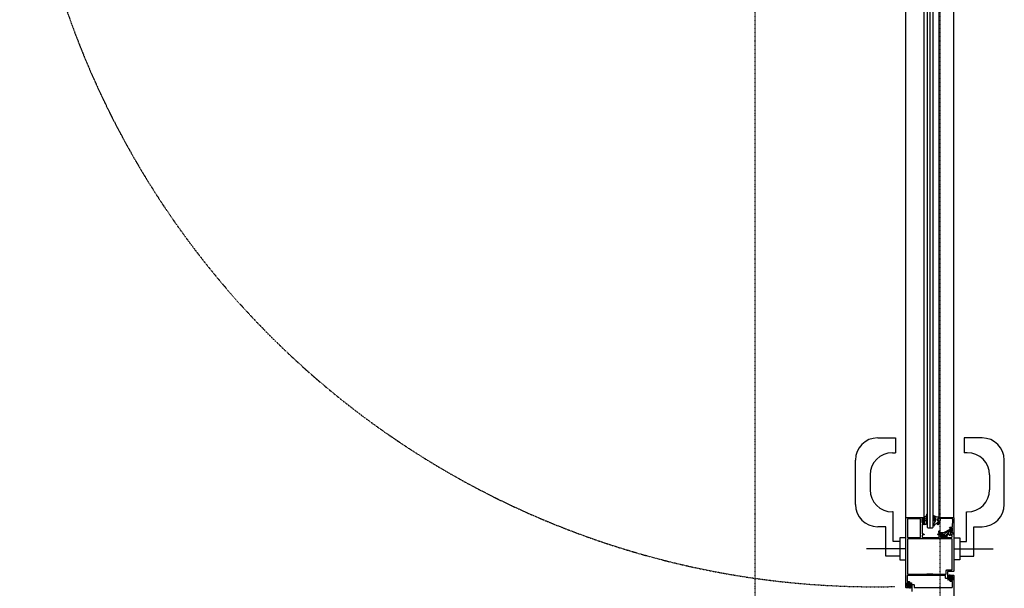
# Model space of a CAD drawing. Header units: millimetres. Extents: x -4577 to 1032787, y -66234 to 201209.
# Tile 198 of 256: x 2127 to 3459, y -4021 to -3252. Entities that reach past the tile are written whole.
import ezdxf

# ---------------------------------------------------------------- set-up
doc = ezdxf.new("R2010")
doc.units = ezdxf.units.MM
for name, pattern in [('510_5_2OG_ELT_1004$0$11-07-22_DS_2OG$0$AUSGEZOGEN', [0]), ('510_5_2OG_ELT_1004$0$11-07-22_DS_2OG$0$VERDECKT2_S15', [0.025, 0, -0.025]), ('510_5_2OG_ELT_1004$0$11-07-22_DS_2OG$0$VERDECKT2_S2', [0.17, 0.1, -0.07])]:
    doc.linetypes.add(name, pattern=pattern)
for name, color, linetype in [('510_5_2OG_ELT_1004$0$11-07-22_DS_2OG$0$GLASS', 8, '510_5_2OG_ELT_1004$0$11-07-22_DS_2OG$0$AUSGEZOGEN'), ('510_5_2OG_ELT_1004$0$11-07-22_DS_2OG$0$Nichttragende_Bauteile', 8, '510_5_2OG_ELT_1004$0$11-07-22_DS_2OG$0$AUSGEZOGEN'), ('510_5_2OG_ELT_1004$0$11-07-22_DS_2OG$0$S03_AL_Kontur', 8, '510_5_2OG_ELT_1004$0$11-07-22_DS_2OG$0$AUSGEZOGEN'), ('510_5_2OG_ELT_1004$0$11-07-22_DS_2OG$0$S15_Glas_Kontur', 8, '510_5_2OG_ELT_1004$0$11-07-22_DS_2OG$0$AUSGEZOGEN'), ('510_5_2OG_ELT_1004$0$11-07-22_DS_2OG$0$S32_Folie_Kontur', 8, '510_5_2OG_ELT_1004$0$11-07-22_DS_2OG$0$AUSGEZOGEN'), ('510_5_2OG_ELT_1004$0$11-07-22_DS_2OG$0$Tragende_Bauteile', 8, '510_5_2OG_ELT_1004$0$11-07-22_DS_2OG$0$AUSGEZOGEN')]:
    doc.layers.add(name, color=color, linetype=linetype)

# ---------------------------------------------------------------- blocks, each defined once
blk = doc.blocks.new('510_5_2OG_ELT_1004')
at = {"linetype": '510_5_2OG_ELT_1004$0$11-07-22_DS_2OG$0$AUSGEZOGEN'}
for points in [[(3325.9, -4020), (3325.4, -4019.5), (3325.4, -3925.5), (3325.9, -3925), (3349.9, -3925), (3350.4, -3925.5), (3350.4, -3926.8), (3349.9, -3927.3), (3349.4, -3927.3), (3349.4, -3926.3), (3347.9, -3926.3), (3346.9, -3927.3), (3346.9, -3931.3), (3347.9, -3932.3), (3349.4, -3932.3), (3349.4, -3931.3), (3349.9, -3931.3), (3350.4, -3931.8), (3350.4, -3934.6)], [(3328.1, -3927), (3327.6, -3927.5), (3327.6, -3951.5), (3328.1, -3952), (3344.9, -3952), (3345.4, -3951.5), (3345.4, -3927.5), (3344.9, -3927), (3328.1, -3927)], [(3368.7, -3926.8), (3368.5, -3926.8), (3368.3, -3927.1), (3368.5, -3926.8), (3368.7, -3926.8), (3369.6, -3926.9), (3369.9, -3926.7), (3370.2, -3925.2), (3370, -3924.9), (3369.7, -3924.8), (3368.2, -3924.6), (3367.2, -3924.5), (3366.6, -3924.4), (3366.1, -3924.2), (3365.6, -3923.9), (3365.1, -3923.6), (3364.7, -3923.2), (3363.3, -3923), (3362.7, -3924.1), (3362.6, -3925.8), (3362.8, -3926.7), (3363.5, -3929.2), (3364.5, -3929.9), (3364.7, -3929.9), (3365.3, -3930.3), (3365.1, -3930.9), (3364.6, -3931.4), (3364.1, -3932), (3363.7, -3932.7), (3363.4, -3933.4), (3363.1, -3934.1)], [(3370, -3930), (3370, -3929.7), (3369.8, -3929.6), (3368.6, -3929.6), (3368.3, -3929.3), (3368.3, -3927.1)], [(3350.4, -3934.6), (3349.7, -3935.1), (3349.2, -3934.6), (3349.2, -3934.1), (3348.7, -3933.6), (3347.9, -3933.6), (3347.4, -3934.1), (3347.4, -3946.7), (3347.9, -3947.2), (3349.5, -3947.2), (3350.4, -3948.1), (3350.4, -3948.7), (3347.9, -3948.7), (3347.4, -3949.2), (3347.4, -3951.5), (3347.9, -3952), (3370.2, -3952), (3370.7, -3951.5), (3370.7, -3949.2), (3370.2, -3948.7), (3369.2, -3948.7), (3368.7, -3948.2), (3368.7, -3947.7), (3369.2, -3947.2), (3374.9, -3947.2), (3375.9, -3948.2), (3375.9, -3948.7), (3373.4, -3948.7), (3372.4, -3949.7), (3372.4, -3951), (3373.4, -3952), (3380.4, -3952), (3381.4, -3952), (3387.2, -3952)], [(3362.7, -3935.3), (3362.7, -3936.2), (3363.3, -3936.7), (3363.9, -3936.4), (3364.3, -3935.6), (3364.8, -3934.9), (3365.3, -3934.3), (3365.9, -3933.7), (3366.5, -3933.1)], [(3363.1, -3934.1), (3362.8, -3934.8), (3362.7, -3935.3)], [(3366.5, -3933.1), (3367.2, -3932.6), (3367.9, -3932.2), (3368.2, -3932), (3368.9, -3931.3), (3369.6, -3930.6), (3370, -3930)], [(3376.3, -3945.6), (3372.7, -3945.6), (3371.2, -3945.1), (3370.5, -3943.7), (3370, -3943.6), (3369.7, -3943.8), (3369.5, -3944.2), (3369.5, -3944.6), (3369.7, -3945.1), (3370.5, -3946.3), (3370.9, -3946.6), (3372.5, -3947.1), (3373.2, -3946.8), (3375.1, -3946.8), (3376.1, -3947.8), (3376.1, -3949), (3375.3, -3948.9), (3374, -3949.1), (3373.4, -3950.2), (3373.4, -3950.7), (3373.7, -3951.5), (3374.5, -3951.7), (3381, -3951.7), (3381.4, -3950.9), (3381.3, -3950.6), (3380.8, -3950.1), (3380.6, -3950), (3380.5, -3950.1), (3380.5, -3950.4), (3380.9, -3950.8), (3380.9, -3951.2), (3380.7, -3951.3), (3376.4, -3951.3), (3376.3, -3951.1), (3376.1, -3950.9), (3374.9, -3950.9), (3374.4, -3950.5), (3374.5, -3949.9), (3374.9, -3949.8), (3376.4, -3949.8), (3377.3, -3949.2), (3378.3, -3946.6), (3379, -3945.7), (3382.3, -3943.7), (3382.9, -3943.9), (3383.2, -3944.3), (3383.5, -3944.3), (3384, -3944), (3384, -3943.8), (3383.8, -3943.3), (3384, -3942.8), (3386.8, -3941.2), (3387, -3941.3), (3387, -3941.5), (3386.6, -3943.1), (3386.7, -3943.5), (3386.9, -3943.6), (3387.4, -3943.3), (3388.2, -3940.4), (3388.2, -3940.2), (3387.7, -3939.8), (3385.7, -3939.9), (3385.7, -3940.7), (3376.3, -3945.6)], [(3328.1, -3953.8), (3327.6, -3954.3), (3327.6, -4001)], [(3385.9, -3948.7), (3385.9, -3948.1), (3387, -3947), (3390.4, -3947), (3390.4, -3997.5), (3389.9, -3998), (3381.9, -3998), (3381.9, -4006), (3381.3, -4007.2), (3380.4, -4007.5), (3379.4, -4007.5), (3378.9, -4007), (3378.9, -4003.5), (3358.4, -4003.5), (3357.4, -4003.5), (3327.9, -4003.5)], [(3387.7, -3996), (3388.2, -3995.5), (3388.2, -3954.3), (3387.7, -3953.8), (3328.1, -3953.8)], [(3387.2, -3952), (3388.2, -3951), (3388.2, -3949.7), (3387.2, -3948.7), (3385.9, -3948.7)], [(3333.9, -4025), (3333.9, -4017), (3334.5, -4015.9), (3335.4, -4015.5), (3336.4, -4015.5), (3336.9, -4016), (3336.9, -4019.5), (3357.4, -4019.5), (3358.4, -4019.5), (3387.9, -4019.5), (3388.4, -4019), (3388.4, -4012.1), (3387.9, -4011.6), (3385.9, -4011.6), (3385.4, -4011.1), (3385.4, -4009.8), (3385.9, -4009.3), (3386.4, -4009.3), (3386.4, -4010.3), (3387.9, -4010.3), (3388.9, -4009.3), (3388.9, -4005.3), (3387.9, -4004.3), (3386.4, -4004.3), (3386.4, -4005.3), (3385.9, -4005.3), (3385.4, -4004.8), (3385.4, -4003.5), (3385.9, -4003), (3389.9, -4003), (3390.4, -4003.5), (3390.4, -4069)], [(3327.9, -4003.5), (3327.4, -4004), (3327.4, -4010.9), (3327.9, -4011.4), (3329.9, -4011.4), (3330.4, -4011.9), (3330.4, -4013.2), (3329.9, -4013.7), (3329.4, -4013.7), (3329.4, -4012.7), (3327.9, -4012.7), (3326.9, -4013.7), (3326.9, -4017.7), (3327.9, -4018.7), (3329.4, -4018.7), (3329.4, -4017.7), (3329.9, -4017.7), (3330.4, -4018.2), (3330.4, -4019.5), (3329.9, -4020), (3325.9, -4020)], [(3327.6, -4001), (3328.1, -4001.5), (3353.9, -4001.5), (3354.4, -4001), (3361.4, -4001), (3361.9, -4001.5), (3379.4, -4001.5), (3379.9, -4001), (3379.9, -3997), (3380.9, -3996), (3387.7, -3996)]]:
    blk.add_lwpolyline(points, dxfattribs=at)
for points in [[(3351.3, -3924.3), (3350.2, -3924.4), (3349.8, -3924.8), (3350.7, -3924.8), (3350.7, -3926.7), (3351.2, -3927), (3351.2, -3927.3), (3350.7, -3927.7), (3349.4, -3927.7), (3349.1, -3927.4), (3349.1, -3927.3), (3348.9, -3927), (3348.6, -3927.1), (3347.6, -3928.1), (3347.4, -3928.5), (3347.4, -3930.1), (3347.6, -3930.5), (3348.6, -3931.5), (3348.8, -3931.6), (3349, -3931.5), (3349.2, -3931), (3349.4, -3930.9), (3350.7, -3930.9), (3351.2, -3931.2), (3351.2, -3931.5), (3350.7, -3931.9), (3350.7, -3934), (3351, -3934.3), (3353, -3934.3), (3354, -3933.6), (3354.2, -3933.3), (3354, -3932.9), (3353.2, -3932.6), (3353, -3932.3), (3353.2, -3931.9), (3354, -3931.6), (3354.2, -3931.3), (3354, -3930.9), (3353.2, -3930.6), (3353, -3930.3), (3353.2, -3929.9), (3354, -3929.6), (3354.2, -3929.3), (3354, -3928.9), (3353.2, -3928.6), (3353, -3928.3), (3353.2, -3927.9), (3354, -3927.6), (3354.2, -3927.3), (3353.9, -3926.9), (3353.1, -3926.9), (3352.6, -3926.4), (3353.7, -3925.1), (3354.2, -3923.9), (3354.2, -3921.3), (3353.8, -3920.8), (3353.6, -3920.9), (3353.4, -3921.3), (3353.3, -3922.2), (3353.1, -3923), (3351.8, -3924.2), (3351.3, -3924.3)], [(3351.5, -3929.6), (3351, -3930.1), (3349.1, -3930.1), (3348.6, -3929.6), (3348.6, -3929), (3349.1, -3928.5), (3351, -3928.5), (3351.5, -3929), (3351.5, -3929.6)], [(3366, -3927), (3365.8, -3926.4), (3365.6, -3926.3), (3365.2, -3925.9), (3364.9, -3925.5), (3364.7, -3925), (3364.5, -3924.6), (3364.3, -3924.1), (3363.9, -3923.6), (3363.7, -3923.6), (3363.4, -3924.2), (3363.5, -3925.3), (3363.6, -3925.8), (3364.5, -3928.1), (3365.1, -3928.7), (3365.8, -3928.5), (3366, -3927.9), (3366, -3927)], [(3390.4, -3942), (3390.4, -3946.5), (3389.4, -3946.5), (3389.4, -3946.4), (3389, -3945.9), (3386.4, -3945.2), (3385.4, -3945.5), (3385.2, -3946.3), (3385.4, -3949.1), (3385.3, -3949.2), (3384.4, -3949.2), (3383.9, -3948.8), (3383.8, -3947.5), (3383.4, -3947.1), (3382.9, -3947.2), (3379.9, -3950.2), (3379.9, -3950.4), (3380.4, -3950.9), (3380.3, -3951), (3377, -3951), (3376.2, -3950.6), (3375.2, -3950.6), (3375, -3950.6), (3374.9, -3950.4), (3375, -3950.2), (3375.2, -3950.1), (3377.1, -3950.1), (3377.6, -3950.1), (3378.1, -3950), (3378.5, -3949.7), (3378.9, -3949.4), (3384.4, -3943.9), (3385.8, -3943.5), (3387.8, -3944.1), (3388.3, -3943.9), (3388.4, -3943.6), (3388.4, -3940), (3387.9, -3939.5), (3385.5, -3939.5), (3385.5, -3940.1), (3384.9, -3939.8), (3384.4, -3939), (3385.1, -3938.2), (3387.9, -3938.2), (3388.4, -3937.8), (3388.8, -3928.1), (3388.4, -3927), (3387.3, -3926.5), (3372.4, -3926.5), (3371.9, -3927), (3371.9, -3928.6), (3371.9, -3928.7), (3369.7, -3934.7), (3368.9, -3935), (3368.4, -3934.6), (3368.4, -3934.4), (3370.1, -3929.7), (3370.2, -3929.5), (3369.7, -3929), (3368.9, -3929), (3368.4, -3928.5), (3368.4, -3927.5), (3368.9, -3927), (3369.9, -3927), (3370.4, -3926.5), (3370.4, -3925.5), (3370.9, -3925), (3389.9, -3925), (3390.4, -3925.5), (3390.4, -3942)], [(3387.9, -4008.9), (3387.9, -4005.8), (3387.8, -4005.7), (3387.1, -4005.2), (3386.8, -4005.3), (3386.6, -4005.7), (3385.6, -4005.7), (3385.4, -4005.6), (3385.4, -4005.5), (3385.4, -4003.3), (3385.3, -4003.1), (3385.2, -4003.1), (3384.2, -4003.1), (3383.1, -4003.5), (3382.7, -4004.2), (3382.5, -4004.6), (3382.3, -4005.2), (3382.2, -4005.7), (3382.1, -4006.2), (3382, -4006.8), (3382, -4007.3), (3382.1, -4007.9), (3382.2, -4008.5), (3382.4, -4009.1), (3382.8, -4009.6), (3383.2, -4009.4), (3383.1, -4008.8), (3382.9, -4008.3), (3382.8, -4007.8), (3382.7, -4007.2), (3383, -4005.4), (3384, -4004), (3384.3, -4004.5), (3384.1, -4005.2), (3384, -4006.1), (3383.9, -4006.9), (3384, -4007.7), (3384, -4008.5), (3384.2, -4009.3), (3384.4, -4010.1), (3385.4, -4010.8), (3385.4, -4009.3), (3385.5, -4009.1), (3385.6, -4009.1), (3386.5, -4009.1), (3387, -4009.4), (3387.8, -4009), (3387.9, -4008.9)], [(3384.7, -4008.3), (3384.7, -4007.6), (3384.6, -4006.9), (3384.7, -4006.3), (3385.4, -4006), (3385.7, -4006.5), (3385.7, -4006.7), (3385.5, -4006.9), (3384.7, -4007.4), (3385.5, -4007.8), (3385.7, -4008.2), (3385.4, -4008.8), (3384.7, -4008.3)], [(3387.2, -4008.3), (3386.5, -4008.3), (3386.2, -4008), (3386.2, -4006.8), (3386.5, -4006.5), (3387.2, -4006.5), (3387, -4007.4), (3387.2, -4008.3)], [(3387.5, -4007.2), (3387.7, -4007.4), (3387.6, -4007.5), (3387.5, -4007.6), (3387.4, -4007.5), (3387.3, -4007.4), (3387.3, -4007.3), (3387.5, -4007.2)], [(3327.9, -4014.2), (3327.9, -4017.3), (3328, -4017.4), (3328.7, -4017.9), (3329, -4017.8), (3329.3, -4017.4), (3330.2, -4017.4), (3330.4, -4017.5), (3330.4, -4017.6), (3330.4, -4019.8), (3330.5, -4019.9), (3330.6, -4020), (3331.6, -4020), (3332.7, -4019.6), (3333.1, -4018.9), (3333.3, -4018.5), (3333.5, -4017.9), (3333.7, -4017.4), (3333.8, -4016.9), (3333.8, -4016.3), (3333.8, -4015.8), (3333.7, -4015.2), (3333.6, -4014.6), (3333.4, -4014), (3333, -4013.5), (3332.6, -4013.7), (3332.7, -4014.2), (3332.9, -4014.8), (3333, -4015.3), (3333.1, -4015.9), (3332.8, -4017.7), (3331.8, -4019), (3331.5, -4018.6), (3331.7, -4017.8), (3331.8, -4017), (3331.9, -4016.2), (3331.8, -4015.4), (3331.8, -4014.6), (3331.6, -4013.8), (3331.4, -4013), (3330.4, -4012.3), (3330.4, -4013.8), (3330.3, -4014), (3330.2, -4014), (3329.3, -4014), (3328.8, -4013.7), (3328, -4014.1), (3327.9, -4014.2)], [(3328.3, -4015.9), (3328.1, -4015.7), (3328.2, -4015.6), (3328.3, -4015.5), (3328.4, -4015.6), (3328.5, -4015.7), (3328.5, -4015.8), (3328.3, -4015.9)], [(3328.6, -4014.8), (3329.3, -4014.8), (3329.6, -4015.1), (3329.6, -4016.3), (3329.3, -4016.6), (3328.6, -4016.6), (3328.8, -4015.7), (3328.6, -4014.8)], [(3331.1, -4014.8), (3331.1, -4015.4), (3331.2, -4016.2), (3331.1, -4016.8), (3330.4, -4017.1), (3330.1, -4016.5), (3330.1, -4016.4), (3330.3, -4016.2), (3331.2, -4015.7), (3330.3, -4015.3), (3330.1, -4014.9), (3330.4, -4014.3), (3331.1, -4014.8)]]:
    blk.add_lwpolyline(points, close=True, dxfattribs=at)
at = {"layer": '510_5_2OG_ELT_1004$0$11-07-22_DS_2OG$0$GLASS', "linetype": '510_5_2OG_ELT_1004$0$11-07-22_DS_2OG$0$VERDECKT2_S15'}
blk.add_arc((3284, -2861.6), 1157.1, 180.2554, 271.31, dxfattribs=at)
at = {"layer": '510_5_2OG_ELT_1004$0$11-07-22_DS_2OG$0$Nichttragende_Bauteile', "linetype": '510_5_2OG_ELT_1004$0$11-07-22_DS_2OG$0$AUSGEZOGEN'}
for p, q in [((3287.7, -3817.5), (3311.5, -3817.5)), ((3311.5, -3817.5), (3311.5, -3837.5)), ((3311.5, -3817.5), (3311.5, -3837.5)), ((3428.1, -3817.5), (3404.3, -3817.5)), ((3404.3, -3817.5), (3404.3, -3837.5)), ((3404.3, -3817.5), (3404.3, -3837.5)), ((3257.2, -3907.5), (3257.2, -3847.5)), ((3307.2, -3837.5), (3311.5, -3837.5)), ((3408.6, -3837.5), (3404.3, -3837.5)), ((3458.6, -3907.5), (3458.6, -3847.5)), ((3277.2, -3867.5), (3277.2, -3887.5)), ((3438.6, -3867.5), (3438.6, -3887.5)), ((3308.2, -3917.5), (3307.2, -3917.5)), ((3308.2, -3957.5), (3308.2, -3917.5)), ((3407.6, -3957.5), (3407.6, -3917.5)), ((3407.6, -3917.5), (3408.6, -3917.5)), ((3298.2, -3937.5), (3287.7, -3937.5)), ((3298.2, -3977.5), (3298.2, -3937.5)), ((3417.6, -3977.5), (3417.6, -3937.5)), ((3417.6, -3937.5), (3428.1, -3937.5)), ((3317.2, -3952.5), (3317.2, -3982.5)), ((3325.4, -3952.5), (3317.2, -3952.5)), ((3390.4, -3952.5), (3398.6, -3952.5)), ((3398.6, -3952.5), (3398.6, -3982.5)), ((3325.4, -3967.5), (3272.2, -3967.5)), ((3317.2, -3957.5), (3308.2, -3957.5)), ((3390.4, -3967.5), (3443.6, -3967.5)), ((3398.6, -3957.5), (3407.6, -3957.5)), ((3317.2, -3977.5), (3298.2, -3977.5)), ((3398.6, -3977.5), (3417.6, -3977.5)), ((3317.2, -3982.5), (3325.4, -3982.5)), ((3398.6, -3982.5), (3390.4, -3982.5))]:
    blk.add_line(p, q, dxfattribs=at)
for centre, start, end in [((3287.2, -3847.5), 90, 180), ((3428.6, -3847.5), 0, 90), ((3307.2, -3867.5), 90, 180), ((3408.6, -3867.5), 0, 90), ((3307.2, -3887.5), 180, 270), ((3408.6, -3887.5), 270, 0), ((3287.2, -3907.5), 180, 270), ((3428.6, -3907.5), 270, 0)]:
    blk.add_arc(centre, 30, start, end, dxfattribs=at)
at = {"layer": '510_5_2OG_ELT_1004$0$11-07-22_DS_2OG$0$S03_AL_Kontur', "linetype": '510_5_2OG_ELT_1004$0$11-07-22_DS_2OG$0$AUSGEZOGEN'}
for p, q in [((3325.4, -3925.5), (3325.4, -2874.7)), ((3390.4, -3925.5), (3390.4, -2874.7)), ((3350.4, -3924.4), (3350.4, -2933.5)), ((3370.4, -3925.5), (3370.4, -2941.6))]:
    blk.add_line(p, q, dxfattribs=at)
at = {"layer": '510_5_2OG_ELT_1004$0$11-07-22_DS_2OG$0$S15_Glas_Kontur', "linetype": '510_5_2OG_ELT_1004$0$11-07-22_DS_2OG$0$AUSGEZOGEN'}
blk.add_lwpolyline([(3354.4, -2930.8), (3354.4, -3938), (3355.4, -3939), (3361.4, -3939), (3362.4, -3938), (3362.4, -2930.8)], dxfattribs=at)
at = {"layer": '510_5_2OG_ELT_1004$0$11-07-22_DS_2OG$0$S32_Folie_Kontur', "linetype": '510_5_2OG_ELT_1004$0$11-07-22_DS_2OG$0$AUSGEZOGEN'}
blk.add_line((3358.4, -3939), (3358.4, -2930.8), dxfattribs=at)
at = {"layer": '510_5_2OG_ELT_1004$0$11-07-22_DS_2OG$0$Tragende_Bauteile', "linetype": '510_5_2OG_ELT_1004$0$11-07-22_DS_2OG$0$VERDECKT2_S2'}
for p, q in [((3121.8, -4084.1), (3121.8, -2784.1)), ((3371.8, -4084.1), (3371.8, -2784.1))]:
    blk.add_line(p, q, dxfattribs=at)

msp = doc.modelspace()

# ---------------------------------------------------------------- block references
msp.add_blockref('510_5_2OG_ELT_1004', (0, -0.1))

doc.saveas('drawing.dxf')
